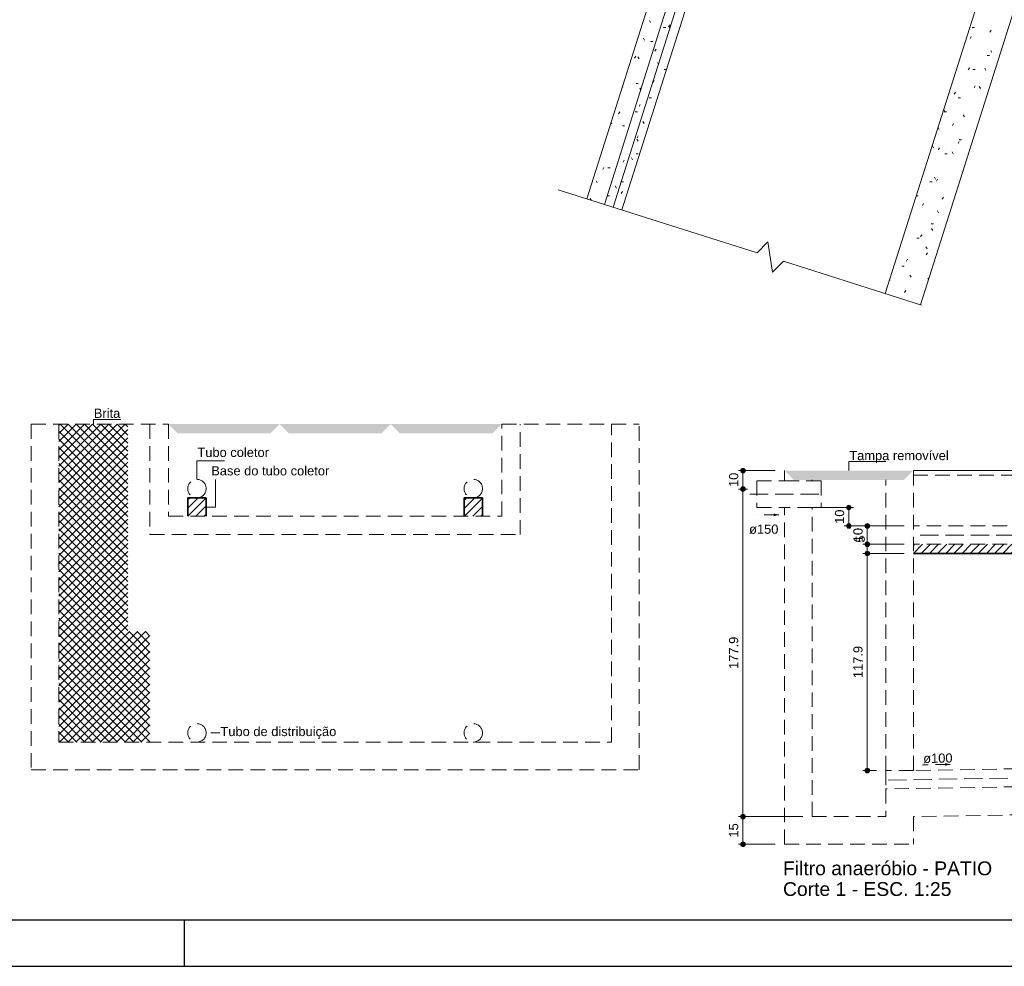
# Model space of a CAD drawing. Header units: millimetres. Extents: x 567 to 934, y -1 to 364.
# Tile 71 of 256: x 659 to 681, y -1 to 19. Entities that reach past the tile are written whole.
import ezdxf

# ---------------------------------------------------------------- set-up
doc = ezdxf.new("R2010")
doc.units = ezdxf.units.MM
doc.header["$MEASUREMENT"] = 0
for name, pattern in [('HIDDEN2', [0.47625, 0.3175, -0.15875]), ('JIS_02_4.0', [0.55, 0.4, -0.15]), ('NULL', [0])]:
    doc.linetypes.add(name, pattern=pattern)
doc.layers.get('0').update_dxf_attribs({"lineweight": 18})
doc.layers.add('ARQ FINA', color=8, linetype='Continuous')
doc.layers.add('FOLHA_PADRÃO', color=7, linetype='Continuous')
for name, color, linetype, lineweight in [('DI-Cortes', 1, 'JIS_02_4.0', 5), ('DI-Cotas', 9, 'Continuous', 9), ('DI-Destaque', 6, 'Continuous', 35), ('DI-Detalhes', 1, 'HIDDEN2', 9), ('DI-Eixos', 7, 'HIDDEN2', 9), ('DI-Níveis', 7, 'Continuous', 0), ('DI-Títulos', 3, 'Continuous', 9)]:
    doc.layers.add(name, color=color, linetype=linetype, lineweight=lineweight)
doc.styles.add('Arial', font='arial.ttf')
pattern_1 = [(45, (645.21838, 10.68068), (-0.08838835, 0.08838835), [])]

# ---------------------------------------------------------------- blocks, each defined once
blk = doc.blocks.new('A1EST. 1500')
at = {"layer": 'FOLHA_PADRÃO', "color": 1, "linetype": 'Continuous'}
for p, q in [((95.5, 0), (95.5, 1)), ((0, 0), (150.008, 0))]:
    blk.add_line(p, q, dxfattribs=at)
at = {"layer": 'FOLHA_PADRÃO', "color": 6, "linetype": 'Continuous'}
blk.add_lwpolyline([(149, 58.4), (149, 1), (1, 1), (1, 58.4), (149, 58.4)], dxfattribs=at)

msp = doc.modelspace()

# ---------------------------------------------------------------- hatches: boundary and pattern name
at = {"layer": 'DI-Cotas', "linetype": 'Continuous'}
for points in [[(675.124, 9.671), (675.124, 9.676), (675.124, 9.68), (675.123, 9.684), (675.121, 9.688), (675.12, 9.692), (675.118, 9.696), (675.115, 9.7), (675.113, 9.703), (675.11, 9.707), (675.106, 9.71), (675.103, 9.712), (675.099, 9.715), (675.095, 9.717), (675.091, 9.718), (675.087, 9.72), (675.083, 9.72), (675.079, 9.721), (675.074, 9.721), (675.07, 9.721), (675.066, 9.72), (675.061, 9.72), (675.057, 9.718), (675.053, 9.717), (675.049, 9.715), (675.046, 9.712), (675.042, 9.71), (675.039, 9.707), (675.036, 9.703), (675.033, 9.7), (675.031, 9.696), (675.029, 9.692), (675.027, 9.688), (675.026, 9.684), (675.025, 9.68), (675.025, 9.676), (675.024, 9.671), (675.025, 9.667), (675.025, 9.663), (675.026, 9.658), (675.027, 9.654), (675.029, 9.65), (675.031, 9.646), (675.033, 9.643), (675.036, 9.639), (675.039, 9.636), (675.042, 9.633), (675.046, 9.63), (675.049, 9.628), (675.053, 9.626), (675.057, 9.624), (675.061, 9.623), (675.066, 9.622), (675.07, 9.621), (675.074, 9.621), (675.079, 9.621), (675.083, 9.622), (675.087, 9.623), (675.091, 9.624), (675.095, 9.626), (675.099, 9.628), (675.103, 9.63), (675.106, 9.633), (675.11, 9.636), (675.113, 9.639), (675.115, 9.643), (675.118, 9.646), (675.12, 9.65), (675.121, 9.654), (675.123, 9.658), (675.124, 9.663), (675.124, 9.667)], [(675.124, 9.271), (675.124, 9.276), (675.124, 9.28), (675.123, 9.284), (675.121, 9.288), (675.12, 9.292), (675.118, 9.296), (675.115, 9.3), (675.113, 9.303), (675.11, 9.307), (675.106, 9.31), (675.103, 9.312), (675.099, 9.315), (675.095, 9.317), (675.091, 9.318), (675.087, 9.32), (675.083, 9.32), (675.079, 9.321), (675.074, 9.321), (675.07, 9.321), (675.066, 9.32), (675.061, 9.32), (675.057, 9.318), (675.053, 9.317), (675.049, 9.315), (675.046, 9.312), (675.042, 9.31), (675.039, 9.307), (675.036, 9.303), (675.033, 9.3), (675.031, 9.296), (675.029, 9.292), (675.027, 9.288), (675.026, 9.284), (675.025, 9.28), (675.025, 9.276), (675.024, 9.271), (675.025, 9.267), (675.025, 9.263), (675.026, 9.258), (675.027, 9.254), (675.029, 9.25), (675.031, 9.246), (675.033, 9.243), (675.036, 9.239), (675.039, 9.236), (675.042, 9.233), (675.046, 9.23), (675.049, 9.228), (675.053, 9.226), (675.057, 9.224), (675.061, 9.223), (675.066, 9.222), (675.07, 9.221), (675.074, 9.221), (675.079, 9.221), (675.083, 9.222), (675.087, 9.223), (675.091, 9.224), (675.095, 9.226), (675.099, 9.228), (675.103, 9.23), (675.106, 9.233), (675.11, 9.236), (675.113, 9.239), (675.115, 9.243), (675.118, 9.246), (675.12, 9.25), (675.121, 9.254), (675.123, 9.258), (675.124, 9.263), (675.124, 9.267)], [(675.124, 9.271), (675.124, 9.276), (675.124, 9.28), (675.123, 9.284), (675.121, 9.288), (675.12, 9.292), (675.118, 9.296), (675.115, 9.3), (675.113, 9.303), (675.11, 9.307), (675.106, 9.31), (675.103, 9.312), (675.099, 9.315), (675.095, 9.317), (675.091, 9.318), (675.087, 9.32), (675.083, 9.32), (675.079, 9.321), (675.074, 9.321), (675.07, 9.321), (675.066, 9.32), (675.061, 9.32), (675.057, 9.318), (675.053, 9.317), (675.049, 9.315), (675.046, 9.312), (675.042, 9.31), (675.039, 9.307), (675.036, 9.303), (675.033, 9.3), (675.031, 9.296), (675.029, 9.292), (675.027, 9.288), (675.026, 9.284), (675.025, 9.28), (675.025, 9.276), (675.024, 9.271), (675.025, 9.267), (675.025, 9.263), (675.026, 9.258), (675.027, 9.254), (675.029, 9.25), (675.031, 9.246), (675.033, 9.243), (675.036, 9.239), (675.039, 9.236), (675.042, 9.233), (675.046, 9.23), (675.049, 9.228), (675.053, 9.226), (675.057, 9.224), (675.061, 9.223), (675.066, 9.222), (675.07, 9.221), (675.074, 9.221), (675.079, 9.221), (675.083, 9.222), (675.087, 9.223), (675.091, 9.224), (675.095, 9.226), (675.099, 9.228), (675.103, 9.23), (675.106, 9.233), (675.11, 9.236), (675.113, 9.239), (675.115, 9.243), (675.118, 9.246), (675.12, 9.25), (675.121, 9.254), (675.123, 9.258), (675.124, 9.263), (675.124, 9.267)], [(677.424, 8.871), (677.424, 8.876), (677.424, 8.88), (677.423, 8.884), (677.421, 8.888), (677.42, 8.892), (677.418, 8.896), (677.415, 8.9), (677.413, 8.903), (677.41, 8.907), (677.406, 8.91), (677.403, 8.912), (677.399, 8.915), (677.395, 8.917), (677.391, 8.918), (677.387, 8.92), (677.383, 8.92), (677.379, 8.921), (677.374, 8.921), (677.37, 8.921), (677.366, 8.92), (677.361, 8.92), (677.357, 8.918), (677.353, 8.917), (677.349, 8.915), (677.346, 8.912), (677.342, 8.91), (677.339, 8.907), (677.336, 8.903), (677.333, 8.9), (677.331, 8.896), (677.329, 8.892), (677.327, 8.888), (677.326, 8.884), (677.325, 8.88), (677.325, 8.876), (677.324, 8.871), (677.325, 8.867), (677.325, 8.863), (677.326, 8.858), (677.327, 8.854), (677.329, 8.85), (677.331, 8.846), (677.333, 8.843), (677.336, 8.839), (677.339, 8.836), (677.342, 8.833), (677.346, 8.83), (677.349, 8.828), (677.353, 8.826), (677.357, 8.824), (677.361, 8.823), (677.366, 8.822), (677.37, 8.821), (677.374, 8.821), (677.379, 8.821), (677.383, 8.822), (677.387, 8.823), (677.391, 8.824), (677.395, 8.826), (677.399, 8.828), (677.403, 8.83), (677.406, 8.833), (677.41, 8.836), (677.413, 8.839), (677.415, 8.843), (677.418, 8.846), (677.42, 8.85), (677.421, 8.854), (677.423, 8.858), (677.424, 8.863), (677.424, 8.867)], [(677.424, 8.471), (677.424, 8.476), (677.424, 8.48), (677.423, 8.484), (677.421, 8.488), (677.42, 8.492), (677.418, 8.496), (677.415, 8.5), (677.413, 8.503), (677.41, 8.507), (677.406, 8.51), (677.403, 8.512), (677.399, 8.515), (677.395, 8.517), (677.391, 8.518), (677.387, 8.52), (677.383, 8.52), (677.379, 8.521), (677.374, 8.521), (677.37, 8.521), (677.366, 8.52), (677.361, 8.52), (677.357, 8.518), (677.353, 8.517), (677.349, 8.515), (677.346, 8.512), (677.342, 8.51), (677.339, 8.507), (677.336, 8.503), (677.333, 8.5), (677.331, 8.496), (677.329, 8.492), (677.327, 8.488), (677.326, 8.484), (677.325, 8.48), (677.325, 8.476), (677.324, 8.471), (677.325, 8.467), (677.325, 8.463), (677.326, 8.458), (677.327, 8.454), (677.329, 8.45), (677.331, 8.446), (677.333, 8.443), (677.336, 8.439), (677.339, 8.436), (677.342, 8.433), (677.346, 8.43), (677.349, 8.428), (677.353, 8.426), (677.357, 8.424), (677.361, 8.423), (677.366, 8.422), (677.37, 8.421), (677.374, 8.421), (677.379, 8.421), (677.383, 8.422), (677.387, 8.423), (677.391, 8.424), (677.395, 8.426), (677.399, 8.428), (677.403, 8.43), (677.406, 8.433), (677.41, 8.436), (677.413, 8.439), (677.415, 8.443), (677.418, 8.446), (677.42, 8.45), (677.421, 8.454), (677.423, 8.458), (677.424, 8.463), (677.424, 8.467)], [(677.824, 8.471), (677.824, 8.476), (677.824, 8.48), (677.823, 8.484), (677.821, 8.488), (677.82, 8.492), (677.818, 8.496), (677.815, 8.5), (677.813, 8.503), (677.81, 8.507), (677.806, 8.51), (677.803, 8.512), (677.799, 8.515), (677.795, 8.517), (677.791, 8.518), (677.787, 8.52), (677.783, 8.52), (677.779, 8.521), (677.774, 8.521), (677.77, 8.521), (677.766, 8.52), (677.761, 8.52), (677.757, 8.518), (677.753, 8.517), (677.749, 8.515), (677.746, 8.512), (677.742, 8.51), (677.739, 8.507), (677.736, 8.503), (677.733, 8.5), (677.731, 8.496), (677.729, 8.492), (677.727, 8.488), (677.726, 8.484), (677.725, 8.48), (677.725, 8.476), (677.724, 8.471), (677.725, 8.467), (677.725, 8.463), (677.726, 8.458), (677.727, 8.454), (677.729, 8.45), (677.731, 8.446), (677.733, 8.443), (677.736, 8.439), (677.739, 8.436), (677.742, 8.433), (677.746, 8.43), (677.749, 8.428), (677.753, 8.426), (677.757, 8.424), (677.761, 8.423), (677.766, 8.422), (677.77, 8.421), (677.774, 8.421), (677.779, 8.421), (677.783, 8.422), (677.787, 8.423), (677.791, 8.424), (677.795, 8.426), (677.799, 8.428), (677.803, 8.43), (677.806, 8.433), (677.81, 8.436), (677.813, 8.439), (677.815, 8.443), (677.818, 8.446), (677.82, 8.45), (677.821, 8.454), (677.823, 8.458), (677.824, 8.463), (677.824, 8.467)], [(677.824, 8.071), (677.824, 8.076), (677.824, 8.08), (677.823, 8.084), (677.821, 8.088), (677.82, 8.092), (677.818, 8.096), (677.815, 8.1), (677.813, 8.103), (677.81, 8.107), (677.806, 8.11), (677.803, 8.112), (677.799, 8.115), (677.795, 8.117), (677.791, 8.118), (677.787, 8.12), (677.783, 8.12), (677.779, 8.121), (677.774, 8.121), (677.77, 8.121), (677.766, 8.12), (677.761, 8.12), (677.757, 8.118), (677.753, 8.117), (677.749, 8.115), (677.746, 8.112), (677.742, 8.11), (677.739, 8.107), (677.736, 8.103), (677.733, 8.1), (677.731, 8.096), (677.729, 8.092), (677.727, 8.088), (677.726, 8.084), (677.725, 8.08), (677.725, 8.076), (677.724, 8.071), (677.725, 8.067), (677.725, 8.063), (677.726, 8.058), (677.727, 8.054), (677.729, 8.05), (677.731, 8.046), (677.733, 8.043), (677.736, 8.039), (677.739, 8.036), (677.742, 8.033), (677.746, 8.03), (677.749, 8.028), (677.753, 8.026), (677.757, 8.024), (677.761, 8.023), (677.766, 8.022), (677.77, 8.021), (677.774, 8.021), (677.779, 8.021), (677.783, 8.022), (677.787, 8.023), (677.791, 8.024), (677.795, 8.026), (677.799, 8.028), (677.803, 8.03), (677.806, 8.033), (677.81, 8.036), (677.813, 8.039), (677.815, 8.043), (677.818, 8.046), (677.82, 8.05), (677.821, 8.054), (677.823, 8.058), (677.824, 8.063), (677.824, 8.067)], [(677.824, 8.071), (677.824, 8.076), (677.824, 8.08), (677.823, 8.084), (677.821, 8.088), (677.82, 8.092), (677.818, 8.096), (677.815, 8.1), (677.813, 8.103), (677.81, 8.107), (677.806, 8.11), (677.803, 8.112), (677.799, 8.115), (677.795, 8.117), (677.791, 8.118), (677.787, 8.12), (677.783, 8.12), (677.779, 8.121), (677.774, 8.121), (677.77, 8.121), (677.766, 8.12), (677.761, 8.12), (677.757, 8.118), (677.753, 8.117), (677.749, 8.115), (677.746, 8.112), (677.742, 8.11), (677.739, 8.107), (677.736, 8.103), (677.733, 8.1), (677.731, 8.096), (677.729, 8.092), (677.727, 8.088), (677.726, 8.084), (677.725, 8.08), (677.725, 8.076), (677.724, 8.071), (677.725, 8.067), (677.725, 8.063), (677.726, 8.058), (677.727, 8.054), (677.729, 8.05), (677.731, 8.046), (677.733, 8.043), (677.736, 8.039), (677.739, 8.036), (677.742, 8.033), (677.746, 8.03), (677.749, 8.028), (677.753, 8.026), (677.757, 8.024), (677.761, 8.023), (677.766, 8.022), (677.77, 8.021), (677.774, 8.021), (677.779, 8.021), (677.783, 8.022), (677.787, 8.023), (677.791, 8.024), (677.795, 8.026), (677.799, 8.028), (677.803, 8.03), (677.806, 8.033), (677.81, 8.036), (677.813, 8.039), (677.815, 8.043), (677.818, 8.046), (677.82, 8.05), (677.821, 8.054), (677.823, 8.058), (677.824, 8.063), (677.824, 8.067)], [(677.824, 7.871), (677.824, 7.876), (677.824, 7.88), (677.823, 7.884), (677.821, 7.888), (677.82, 7.892), (677.818, 7.896), (677.815, 7.9), (677.813, 7.903), (677.81, 7.907), (677.806, 7.91), (677.803, 7.912), (677.799, 7.915), (677.795, 7.917), (677.791, 7.918), (677.787, 7.92), (677.783, 7.92), (677.779, 7.921), (677.774, 7.921), (677.77, 7.921), (677.766, 7.92), (677.761, 7.92), (677.757, 7.918), (677.753, 7.917), (677.749, 7.915), (677.746, 7.912), (677.742, 7.91), (677.739, 7.907), (677.736, 7.903), (677.733, 7.9), (677.731, 7.896), (677.729, 7.892), (677.727, 7.888), (677.726, 7.884), (677.725, 7.88), (677.725, 7.876), (677.724, 7.871), (677.725, 7.867), (677.725, 7.863), (677.726, 7.858), (677.727, 7.854), (677.729, 7.85), (677.731, 7.846), (677.733, 7.843), (677.736, 7.839), (677.739, 7.836), (677.742, 7.833), (677.746, 7.83), (677.749, 7.828), (677.753, 7.826), (677.757, 7.824), (677.761, 7.823), (677.766, 7.822), (677.77, 7.821), (677.774, 7.821), (677.779, 7.821), (677.783, 7.822), (677.787, 7.823), (677.791, 7.824), (677.795, 7.826), (677.799, 7.828), (677.803, 7.83), (677.806, 7.833), (677.81, 7.836), (677.813, 7.839), (677.815, 7.843), (677.818, 7.846), (677.82, 7.85), (677.821, 7.854), (677.823, 7.858), (677.824, 7.863), (677.824, 7.867)], [(677.824, 7.871), (677.824, 7.876), (677.824, 7.88), (677.823, 7.884), (677.821, 7.888), (677.82, 7.892), (677.818, 7.896), (677.815, 7.9), (677.813, 7.903), (677.81, 7.907), (677.806, 7.91), (677.803, 7.912), (677.799, 7.915), (677.795, 7.917), (677.791, 7.918), (677.787, 7.92), (677.783, 7.92), (677.779, 7.921), (677.774, 7.921), (677.77, 7.921), (677.766, 7.92), (677.761, 7.92), (677.757, 7.918), (677.753, 7.917), (677.749, 7.915), (677.746, 7.912), (677.742, 7.91), (677.739, 7.907), (677.736, 7.903), (677.733, 7.9), (677.731, 7.896), (677.729, 7.892), (677.727, 7.888), (677.726, 7.884), (677.725, 7.88), (677.725, 7.876), (677.724, 7.871), (677.725, 7.867), (677.725, 7.863), (677.726, 7.858), (677.727, 7.854), (677.729, 7.85), (677.731, 7.846), (677.733, 7.843), (677.736, 7.839), (677.739, 7.836), (677.742, 7.833), (677.746, 7.83), (677.749, 7.828), (677.753, 7.826), (677.757, 7.824), (677.761, 7.823), (677.766, 7.822), (677.77, 7.821), (677.774, 7.821), (677.779, 7.821), (677.783, 7.822), (677.787, 7.823), (677.791, 7.824), (677.795, 7.826), (677.799, 7.828), (677.803, 7.83), (677.806, 7.833), (677.81, 7.836), (677.813, 7.839), (677.815, 7.843), (677.818, 7.846), (677.82, 7.85), (677.821, 7.854), (677.823, 7.858), (677.824, 7.863), (677.824, 7.867)], [(677.824, 3.157), (677.824, 3.161), (677.824, 3.166), (677.823, 3.17), (677.821, 3.174), (677.82, 3.178), (677.818, 3.182), (677.815, 3.186), (677.813, 3.189), (677.81, 3.192), (677.806, 3.195), (677.803, 3.198), (677.799, 3.2), (677.795, 3.202), (677.791, 3.204), (677.787, 3.205), (677.783, 3.206), (677.779, 3.207), (677.774, 3.207), (677.77, 3.207), (677.766, 3.206), (677.761, 3.205), (677.757, 3.204), (677.753, 3.202), (677.749, 3.2), (677.746, 3.198), (677.742, 3.195), (677.739, 3.192), (677.736, 3.189), (677.733, 3.186), (677.731, 3.182), (677.729, 3.178), (677.727, 3.174), (677.726, 3.17), (677.725, 3.166), (677.725, 3.161), (677.724, 3.157), (677.725, 3.153), (677.725, 3.148), (677.726, 3.144), (677.727, 3.14), (677.729, 3.136), (677.731, 3.132), (677.733, 3.128), (677.736, 3.125), (677.739, 3.122), (677.742, 3.119), (677.746, 3.116), (677.749, 3.114), (677.753, 3.112), (677.757, 3.11), (677.761, 3.109), (677.766, 3.108), (677.77, 3.107), (677.774, 3.107), (677.779, 3.107), (677.783, 3.108), (677.787, 3.109), (677.791, 3.11), (677.795, 3.112), (677.799, 3.114), (677.803, 3.116), (677.806, 3.119), (677.81, 3.122), (677.813, 3.125), (677.815, 3.128), (677.818, 3.132), (677.82, 3.136), (677.821, 3.14), (677.823, 3.144), (677.824, 3.148), (677.824, 3.153)], [(675.124, 2.157), (675.124, 2.161), (675.124, 2.166), (675.123, 2.17), (675.121, 2.174), (675.12, 2.178), (675.118, 2.182), (675.115, 2.186), (675.113, 2.189), (675.11, 2.192), (675.106, 2.195), (675.103, 2.198), (675.099, 2.2), (675.095, 2.202), (675.091, 2.204), (675.087, 2.205), (675.083, 2.206), (675.079, 2.207), (675.074, 2.207), (675.07, 2.207), (675.066, 2.206), (675.061, 2.205), (675.057, 2.204), (675.053, 2.202), (675.049, 2.2), (675.046, 2.198), (675.042, 2.195), (675.039, 2.192), (675.036, 2.189), (675.033, 2.186), (675.031, 2.182), (675.029, 2.178), (675.027, 2.174), (675.026, 2.17), (675.025, 2.166), (675.025, 2.161), (675.024, 2.157), (675.025, 2.153), (675.025, 2.148), (675.026, 2.144), (675.027, 2.14), (675.029, 2.136), (675.031, 2.132), (675.033, 2.128), (675.036, 2.125), (675.039, 2.122), (675.042, 2.119), (675.046, 2.116), (675.049, 2.114), (675.053, 2.112), (675.057, 2.11), (675.061, 2.109), (675.066, 2.108), (675.07, 2.107), (675.074, 2.107), (675.079, 2.107), (675.083, 2.108), (675.087, 2.109), (675.091, 2.11), (675.095, 2.112), (675.099, 2.114), (675.103, 2.116), (675.106, 2.119), (675.11, 2.122), (675.113, 2.125), (675.115, 2.128), (675.118, 2.132), (675.12, 2.136), (675.121, 2.14), (675.123, 2.144), (675.124, 2.148), (675.124, 2.153)], [(675.124, 2.157), (675.124, 2.161), (675.124, 2.166), (675.123, 2.17), (675.121, 2.174), (675.12, 2.178), (675.118, 2.182), (675.115, 2.186), (675.113, 2.189), (675.11, 2.192), (675.106, 2.195), (675.103, 2.198), (675.099, 2.2), (675.095, 2.202), (675.091, 2.204), (675.087, 2.205), (675.083, 2.206), (675.079, 2.207), (675.074, 2.207), (675.07, 2.207), (675.066, 2.206), (675.061, 2.205), (675.057, 2.204), (675.053, 2.202), (675.049, 2.2), (675.046, 2.198), (675.042, 2.195), (675.039, 2.192), (675.036, 2.189), (675.033, 2.186), (675.031, 2.182), (675.029, 2.178), (675.027, 2.174), (675.026, 2.17), (675.025, 2.166), (675.025, 2.161), (675.024, 2.157), (675.025, 2.153), (675.025, 2.148), (675.026, 2.144), (675.027, 2.14), (675.029, 2.136), (675.031, 2.132), (675.033, 2.128), (675.036, 2.125), (675.039, 2.122), (675.042, 2.119), (675.046, 2.116), (675.049, 2.114), (675.053, 2.112), (675.057, 2.11), (675.061, 2.109), (675.066, 2.108), (675.07, 2.107), (675.074, 2.107), (675.079, 2.107), (675.083, 2.108), (675.087, 2.109), (675.091, 2.11), (675.095, 2.112), (675.099, 2.114), (675.103, 2.116), (675.106, 2.119), (675.11, 2.122), (675.113, 2.125), (675.115, 2.128), (675.118, 2.132), (675.12, 2.136), (675.121, 2.14), (675.123, 2.144), (675.124, 2.148), (675.124, 2.153)], [(675.124, 2.157), (675.124, 2.161), (675.124, 2.166), (675.123, 2.17), (675.121, 2.174), (675.12, 2.178), (675.118, 2.182), (675.115, 2.186), (675.113, 2.189), (675.11, 2.192), (675.106, 2.195), (675.103, 2.198), (675.099, 2.2), (675.095, 2.202), (675.091, 2.204), (675.087, 2.205), (675.083, 2.206), (675.079, 2.207), (675.074, 2.207), (675.07, 2.207), (675.066, 2.206), (675.061, 2.205), (675.057, 2.204), (675.053, 2.202), (675.049, 2.2), (675.046, 2.198), (675.042, 2.195), (675.039, 2.192), (675.036, 2.189), (675.033, 2.186), (675.031, 2.182), (675.029, 2.178), (675.027, 2.174), (675.026, 2.17), (675.025, 2.166), (675.025, 2.161), (675.024, 2.157), (675.025, 2.153), (675.025, 2.148), (675.026, 2.144), (675.027, 2.14), (675.029, 2.136), (675.031, 2.132), (675.033, 2.128), (675.036, 2.125), (675.039, 2.122), (675.042, 2.119), (675.046, 2.116), (675.049, 2.114), (675.053, 2.112), (675.057, 2.11), (675.061, 2.109), (675.066, 2.108), (675.07, 2.107), (675.074, 2.107), (675.079, 2.107), (675.083, 2.108), (675.087, 2.109), (675.091, 2.11), (675.095, 2.112), (675.099, 2.114), (675.103, 2.116), (675.106, 2.119), (675.11, 2.122), (675.113, 2.125), (675.115, 2.128), (675.118, 2.132), (675.12, 2.136), (675.121, 2.14), (675.123, 2.144), (675.124, 2.148), (675.124, 2.153)], [(675.124, 1.557), (675.124, 1.561), (675.124, 1.566), (675.123, 1.57), (675.121, 1.574), (675.12, 1.578), (675.118, 1.582), (675.115, 1.586), (675.113, 1.589), (675.11, 1.592), (675.106, 1.595), (675.103, 1.598), (675.099, 1.6), (675.095, 1.602), (675.091, 1.604), (675.087, 1.605), (675.083, 1.606), (675.079, 1.607), (675.074, 1.607), (675.07, 1.607), (675.066, 1.606), (675.061, 1.605), (675.057, 1.604), (675.053, 1.602), (675.049, 1.6), (675.046, 1.598), (675.042, 1.595), (675.039, 1.592), (675.036, 1.589), (675.033, 1.586), (675.031, 1.582), (675.029, 1.578), (675.027, 1.574), (675.026, 1.57), (675.025, 1.566), (675.025, 1.561), (675.024, 1.557), (675.025, 1.553), (675.025, 1.548), (675.026, 1.544), (675.027, 1.54), (675.029, 1.536), (675.031, 1.532), (675.033, 1.528), (675.036, 1.525), (675.039, 1.522), (675.042, 1.519), (675.046, 1.516), (675.049, 1.514), (675.053, 1.512), (675.057, 1.51), (675.061, 1.509), (675.066, 1.508), (675.07, 1.507), (675.074, 1.507), (675.079, 1.507), (675.083, 1.508), (675.087, 1.509), (675.091, 1.51), (675.095, 1.512), (675.099, 1.514), (675.103, 1.516), (675.106, 1.519), (675.11, 1.522), (675.113, 1.525), (675.115, 1.528), (675.118, 1.532), (675.12, 1.536), (675.121, 1.54), (675.123, 1.544), (675.124, 1.548), (675.124, 1.553)], [(675.124, 1.557), (675.124, 1.561), (675.124, 1.566), (675.123, 1.57), (675.121, 1.574), (675.12, 1.578), (675.118, 1.582), (675.115, 1.586), (675.113, 1.589), (675.11, 1.592), (675.106, 1.595), (675.103, 1.598), (675.099, 1.6), (675.095, 1.602), (675.091, 1.604), (675.087, 1.605), (675.083, 1.606), (675.079, 1.607), (675.074, 1.607), (675.07, 1.607), (675.066, 1.606), (675.061, 1.605), (675.057, 1.604), (675.053, 1.602), (675.049, 1.6), (675.046, 1.598), (675.042, 1.595), (675.039, 1.592), (675.036, 1.589), (675.033, 1.586), (675.031, 1.582), (675.029, 1.578), (675.027, 1.574), (675.026, 1.57), (675.025, 1.566), (675.025, 1.561), (675.024, 1.557), (675.025, 1.553), (675.025, 1.548), (675.026, 1.544), (675.027, 1.54), (675.029, 1.536), (675.031, 1.532), (675.033, 1.528), (675.036, 1.525), (675.039, 1.522), (675.042, 1.519), (675.046, 1.516), (675.049, 1.514), (675.053, 1.512), (675.057, 1.51), (675.061, 1.509), (675.066, 1.508), (675.07, 1.507), (675.074, 1.507), (675.079, 1.507), (675.083, 1.508), (675.087, 1.509), (675.091, 1.51), (675.095, 1.512), (675.099, 1.514), (675.103, 1.516), (675.106, 1.519), (675.11, 1.522), (675.113, 1.525), (675.115, 1.528), (675.118, 1.532), (675.12, 1.536), (675.121, 1.54), (675.123, 1.544), (675.124, 1.548), (675.124, 1.553)]]:
    msp.add_hatch(color=9, dxfattribs=at).paths.add_polyline_path(points)
at = {"layer": 'DI-Destaque', "linetype": 'Continuous'}
h = msp.add_hatch(dxfattribs=at)
h.set_pattern_fill('ANSI31', color=6, style=0)
h.set_pattern_definition(pattern_1)
h.paths.add_polyline_path([(663.018, 9.081), (663.018, 8.681), (663.418, 8.681), (663.418, 9.081)])
h = msp.add_hatch(dxfattribs=at)
h.set_pattern_fill('ANSI31', color=6, style=0)
h.set_pattern_definition(pattern_1)
h.paths.add_polyline_path([(669.018, 9.081), (669.018, 8.681), (669.418, 8.681), (669.418, 9.081)])
h = msp.add_hatch(dxfattribs=at)
h.set_pattern_fill('ANSI31', color=6, style=0)
h.set_pattern_definition([(45, (675.97434, 9.67121), (-0.08838835, 0.08838835), [])])
h.paths.add_polyline_path([(678.774, 8.071), (695.574, 8.071), (695.574, 7.871), (678.774, 7.871)])
at = {"layer": 'DI-Detalhes', "linetype": 'Continuous'}
for points in [[(662.598, 10.681), (662.798, 10.481), (664.812, 10.481), (665.012, 10.681)], [(665.012, 10.681), (665.212, 10.481), (667.225, 10.481), (667.425, 10.681)], [(667.425, 10.681), (667.625, 10.481), (669.638, 10.481), (669.838, 10.681)], [(675.974, 9.671), (678.774, 9.671), (678.574, 9.471), (676.174, 9.471)]]:
    msp.add_hatch(color=1, dxfattribs=at).paths.add_polyline_path(points)
at = {"layer": 'DI-Detalhes', "linetype": 'Continuous', "lineweight": 9}
for points in [[(675.854, 8.711), (675.738, 8.742), (675.738, 8.68)], [(679.574, 3.291), (679.458, 3.32), (679.459, 3.258)]]:
    msp.add_hatch(color=1, dxfattribs=at).paths.add_polyline_path(points)
at = {"layer": 'DI-Níveis', "linetype": 'Continuous'}
h = msp.add_hatch(dxfattribs=at)
h.set_pattern_fill('ANSI37', style=0)
h.set_pattern_definition([(45, (645.21838, 10.68068), (-0.08838835, 0.08838835), []), (135, (645.21838, 10.68068), (-0.08838835, -0.08838835), [])])
h.paths.add_polyline_path([(660.218, 10.681), (660.218, 3.776), (662.198, 3.776), (662.198, 6.176), (661.718, 6.176), (661.718, 10.681)])

# ---------------------------------------------------------------- linework, layer by layer
at = {"layer": 'ARQ FINA', "lineweight": 5}
for p, q in [((679.33, 37.025), (672.446, 15.333)), ((678.165, 13.518), (685.049, 35.21)), ((685.812, 34.968), (678.928, 13.276)), ((673.043, 19.859), (671.684, 15.575)), ((673.446, 19.807), (672.065, 15.454)), ((673.648, 19.78), (672.256, 15.394)), ((675.38, 14.402), (671.063, 15.772)), ((675.613, 14.643), (675.38, 14.402)), ((675.718, 13.98), (675.613, 14.643)), ((675.952, 14.221), (675.718, 13.98)), ((678.954, 13.268), (675.952, 14.221))]:
    msp.add_line(p, q, dxfattribs=at)
at = {"layer": 'ARQ FINA', "linetype": 'Continuous', "lineweight": 5}
for p, q in [((673.068, 19.404), (673.043, 19.447)), ((673.346, 19.296), (673.396, 19.296)), ((673.484, 19.292), (673.459, 19.336)), ((673.493, 19.357), (673.468, 19.313)), ((680.051, 19.296), (680.101, 19.296)), ((672.938, 19.019), (672.913, 19.062)), ((680.032, 19.101), (680.007, 19.057)), ((680.463, 19.236), (680.437, 19.193)), ((673.064, 18.992), (673.114, 18.992)), ((673.188, 18.829), (673.163, 18.785)), ((672.746, 18.673), (672.721, 18.629)), ((672.818, 18.618), (672.793, 18.661)), ((680.38, 18.687), (680.43, 18.687)), ((680.482, 18.754), (680.457, 18.798)), ((673.24, 18.495), (673.218, 18.534)), ((673.243, 18.491), (673.24, 18.495)), ((679.992, 18.42), (679.966, 18.377)), ((680.351, 18.371), (680.326, 18.415)), ((673.361, 18.382), (673.412, 18.382)), ((680.067, 18.382), (680.117, 18.382)), ((672.469, 18.003), (672.459, 18.019)), ((672.752, 18.077), (672.802, 18.077)), ((672.855, 17.943), (672.833, 17.981)), ((673.147, 18.148), (673.122, 18.105)), ((680.117, 18.028), (680.092, 17.984)), ((680.23, 17.971), (680.205, 18.015)), ((672.859, 17.937), (672.855, 17.943)), ((673.041, 17.772), (673.091, 17.772)), ((679.687, 17.892), (679.662, 17.849)), ((679.745, 17.772), (679.796, 17.772)), ((672.843, 17.621), (672.817, 17.577)), ((672.401, 17.465), (672.375, 17.421)), ((672.736, 17.468), (672.786, 17.468)), ((679.466, 17.465), (679.441, 17.509)), ((679.441, 17.468), (679.491, 17.468)), ((679.883, 17.354), (679.858, 17.397)), ((672.228, 17.201), (672.21, 17.232)), ((672.455, 17.163), (672.505, 17.163)), ((672.926, 17.211), (672.901, 17.255)), ((679.336, 17.081), (679.311, 17.125)), ((679.646, 17.212), (679.621, 17.169)), ((672.802, 16.94), (672.777, 16.897)), ((672.797, 16.825), (672.772, 16.869)), ((679.215, 16.681), (679.19, 16.724)), ((679.341, 16.684), (679.316, 16.641)), ((679.771, 16.82), (679.746, 16.776)), ((679.771, 16.858), (679.821, 16.858)), ((672.677, 16.424), (672.651, 16.467)), ((672.752, 16.553), (672.802, 16.553)), ((679.457, 16.553), (679.508, 16.553)), ((679.641, 16.553), (679.616, 16.597)), ((672.055, 16.256), (672.03, 16.213)), ((672.497, 16.412), (672.472, 16.369)), ((672.142, 16.248), (672.192, 16.248)), ((679.256, 16.001), (679.231, 16.044)), ((671.91, 15.922), (671.885, 15.966)), ((672.327, 15.81), (672.302, 15.854)), ((672.43, 15.944), (672.43, 15.944)), ((672.43, 15.944), (672.48, 15.944)), ((679.135, 15.944), (679.185, 15.944)), ((679.3, 16.004), (679.275, 15.96)), ((672.125, 15.639), (672.176, 15.639)), ((672.456, 15.732), (672.431, 15.688)), ((678.838, 15.639), (678.88, 15.639)), ((679.426, 15.611), (679.4, 15.568)), ((671.775, 15.546), (671.756, 15.579)), ((678.995, 15.476), (678.97, 15.432)), ((679.324, 15.272), (679.299, 15.316)), ((679.161, 15.029), (679.212, 15.029)), ((678.955, 14.796), (678.929, 14.752)), ((679.195, 14.888), (679.169, 14.931)), ((678.848, 14.724), (678.898, 14.724)), ((679.074, 14.487), (679.049, 14.531)), ((679.08, 14.403), (679.055, 14.36)), ((678.525, 14.115), (678.575, 14.115)), ((678.65, 14.268), (678.625, 14.224)), ((678.725, 13.872), (678.7, 13.915)), ((678.258, 13.81), (678.27, 13.81)), ((679.103, 13.827), (679.09, 13.85)), ((678.609, 13.587), (678.584, 13.544))]:
    msp.add_line(p, q, dxfattribs=at)
at = {"layer": 'DI-Cortes', "color": 1, "linetype": 'JIS_02_4.0', "lineweight": 5}
for p, q in [((675.224, 9.161), (676.824, 9.161)), ((695.824, 8.271), (678.774, 8.271)), ((696.774, 3.271), (678.124, 2.946))]:
    msp.add_line(p, q, dxfattribs=at)
at = {"layer": 'DI-Cotas', "color": 9, "linetype": 'Continuous', "lineweight": 9}
for p, q in [((663.218, 9.881), (663.818, 9.881)), ((678.174, 9.871), (677.374, 9.871)), ((675.774, 9.671), (674.974, 9.671)), ((675.074, 9.271), (675.074, 9.671)), ((678.774, 9.671), (695.574, 9.671)), ((663.618, 9.481), (663.618, 8.881)), ((675.174, 9.271), (674.974, 9.271)), ((675.174, 9.271), (674.974, 9.271)), ((675.074, 2.157), (675.074, 9.271)), ((676.774, 8.871), (677.474, 8.871)), ((677.374, 8.871), (677.374, 8.471)), ((677.974, 8.471), (677.274, 8.471)), ((678.574, 8.471), (677.674, 8.471)), ((677.774, 8.071), (677.774, 8.471)), ((678.574, 8.071), (677.674, 8.071)), ((678.574, 8.071), (677.674, 8.071)), ((677.774, 7.871), (677.774, 8.071)), ((678.574, 7.871), (677.674, 7.871)), ((678.574, 7.871), (677.674, 7.871)), ((677.774, 3.157), (677.774, 7.871)), ((677.974, 3.157), (677.674, 3.157)), ((676.374, 2.157), (674.974, 2.157)), ((676.374, 2.157), (674.974, 2.157)), ((676.374, 2.157), (674.974, 2.157)), ((675.074, 1.557), (675.074, 2.157)), ((675.074, 1.557), (675.074, 2.157)), ((675.774, 1.557), (674.974, 1.557)), ((675.774, 1.557), (674.974, 1.557))]:
    msp.add_line(p, q, dxfattribs=at)
for points in [[(660.968, 10.681), (660.968, 10.781)], [(663.218, 9.481), (663.218, 9.881)], [(677.374, 9.671), (677.374, 9.871)], [(663.418, 8.881), (663.618, 8.881)], [(663.518, 3.976), (663.718, 3.976)]]:
    msp.add_lwpolyline(points, dxfattribs=at)
for centre in [(675.074, 9.671), (675.074, 9.271), (675.074, 9.271), (677.374, 8.871), (677.374, 8.471), (677.774, 8.471), (677.774, 8.071), (677.774, 8.071), (677.774, 7.871), (677.774, 7.871), (677.774, 3.157), (675.074, 2.157), (675.074, 2.157), (675.074, 2.157), (675.074, 1.557), (675.074, 1.557)]:
    msp.add_circle(centre, 0.05, dxfattribs=at)
at = {"layer": 'DI-Destaque', "color": 6, "linetype": 'Continuous', "lineweight": 35}
for p, q in [((663.018, 8.681), (663.018, 9.081)), ((663.018, 9.081), (663.418, 9.081)), ((663.418, 8.681), (663.418, 9.081)), ((669.018, 8.681), (669.018, 9.081)), ((669.018, 9.081), (669.418, 9.081)), ((669.418, 8.681), (669.418, 9.081)), ((695.574, 7.871), (678.774, 7.871))]:
    msp.add_line(p, q, dxfattribs=at)
at = {"layer": 'DI-Detalhes', "color": 1, "linetype": 'HIDDEN2', "lineweight": 9}
for p, q in [((675.374, 9.451), (675.974, 9.451)), ((675.374, 9.451), (675.374, 8.871)), ((676.574, 9.451), (676.774, 9.451)), ((676.774, 9.451), (676.774, 8.871)), ((678.774, 9.571), (695.574, 9.571)), ((675.374, 8.871), (675.974, 8.871)), ((676.574, 8.871), (676.774, 8.871)), ((695.574, 8.471), (678.774, 8.471)), ((695.574, 8.071), (678.774, 8.071)), ((696.774, 3.471), (678.774, 3.157)), ((678.174, 3.157), (678.174, 2.757))]:
    msp.add_line(p, q, dxfattribs=at)
for points in [[(675.854, 8.711), (675.374, 8.711)], [(679.574, 3.291), (678.974, 3.281)]]:
    msp.add_lwpolyline(points, dxfattribs=at)
for centre in [(663.218, 9.281), (669.218, 9.281), (663.218, 3.976), (669.218, 3.976)]:
    msp.add_circle(centre, 0.2, dxfattribs=at)
at = {"layer": 'DI-Eixos', "color": 7, "linetype": 'HIDDEN2', "lineweight": 9}
for p, q in [((659.618, 10.681), (659.618, 3.176)), ((659.618, 10.681), (662.598, 10.681)), ((660.218, 10.681), (660.218, 3.776)), ((662.198, 10.681), (662.198, 8.281)), ((662.598, 10.681), (662.598, 8.681)), ((669.838, 8.681), (669.838, 10.681)), ((669.838, 10.681), (672.818, 10.681)), ((670.238, 8.281), (670.238, 10.681)), ((672.218, 3.776), (672.218, 10.681)), ((672.818, 3.176), (672.818, 10.681)), ((675.974, 9.671), (675.974, 9.451)), ((678.774, 3.157), (678.774, 9.671)), ((675.974, 9.451), (676.574, 9.451)), ((676.574, 9.471), (676.574, 9.451)), ((678.174, 3.157), (678.174, 9.471)), ((675.974, 1.557), (675.974, 8.871)), ((676.574, 8.871), (675.974, 8.871)), ((676.574, 2.157), (676.574, 8.871)), ((662.598, 8.681), (669.838, 8.681)), ((662.198, 8.281), (670.238, 8.281)), ((660.218, 3.776), (672.218, 3.776)), ((659.618, 3.176), (672.818, 3.176)), ((678.774, 3.157), (678.174, 3.157)), ((696.774, 3.071), (678.174, 2.757)), ((678.174, 2.757), (678.174, 2.157)), ((697.374, 2.471), (678.774, 2.157)), ((676.574, 2.157), (678.174, 2.157)), ((678.774, 2.157), (678.774, 1.557)), ((675.974, 1.557), (678.774, 1.557))]:
    msp.add_line(p, q, dxfattribs=at)
at = {"layer": 'DI-Níveis', "color": 7, "linetype": 'Continuous', "lineweight": 0}
msp.add_line((660.968, 10.781), (661.568, 10.781), dxfattribs=at)

# ---------------------------------------------------------------- block references
msp.add_blockref('A1EST. 1500', (567.449, -1.095))

# ---------------------------------------------------------------- texts
at = {"layer": 'DI-Cotas', "color": 9, "linetype": 'NULL', "char_height": 0.2, "rotation": 90.0002, "line_spacing_factor": 0.6, "style": 'Arial'}
for s, insert, width, attachment_point in [('10', (674.974, 9.471), 0.62134, 8), ('10', (677.274, 8.671), 0.62134, 8), ('10', (677.674, 8.271), 0.62134, 8), ('5', (677.722, 8.105), 0.31067, 7), ('177.9', (674.974, 5.714), 1.39787, 8), ('117.9', (677.674, 5.514), 1.39787, 8), ('15', (674.974, 1.857), 0.62134, 8), ('15', (674.974, 1.857), 0.62134, 8)]:
    msp.add_mtext(s, dxfattribs=dict(at, insert=insert, width=width, attachment_point=attachment_point))
at = {"layer": 'DI-Detalhes', "color": 1, "linetype": 'NULL', "char_height": 0.2, "line_spacing_factor": 0.6, "style": 'Arial'}
for s, insert, width, attachment_point in [('Tubo coletor', (663.228, 9.965), 3.10549, 7), ('Tampa removível', (677.384, 9.839), 4.31616, 7), ('Base do tubo coletor', (663.528, 9.565), 5.1247, 7), ('ø150', (675.844, 8.295), 1.27348, 9), ('Tubo de distribuição', (663.728, 3.844), 5.0311, 7)]:
    msp.add_mtext(s, dxfattribs=dict(at, insert=insert, width=width, attachment_point=attachment_point))
at = {"layer": 'DI-Detalhes', "color": 1, "linetype": 'NULL', "insert": (678.99, 3.315), "char_height": 0.2, "width": 1.27348, "attachment_point": 7, "rotation": 1.0027, "line_spacing_factor": 0.6, "style": 'Arial'}
msp.add_mtext('ø100', dxfattribs=at)
at = {"layer": 'DI-Níveis', "color": 7, "linetype": 'NULL', "insert": (660.978, 10.815), "char_height": 0.2, "width": 1.14878, "attachment_point": 7, "line_spacing_factor": 0.6, "style": 'Arial'}
msp.add_mtext('Brita', dxfattribs=at)
at = {"layer": 'DI-Títulos', "color": 3, "linetype": 'NULL', "char_height": 0.3, "attachment_point": 7, "line_spacing_factor": 0.6, "style": 'Arial'}
for s, insert, width in [('Filtro anaeróbio - PATIO', (675.944, 0.879), 9.08232), ('Corte 1 - ESC. 1:25', (675.944, 0.429), 7.31296)]:
    msp.add_mtext(s, dxfattribs=dict(at, insert=insert, width=width))

doc.saveas('drawing.dxf')
